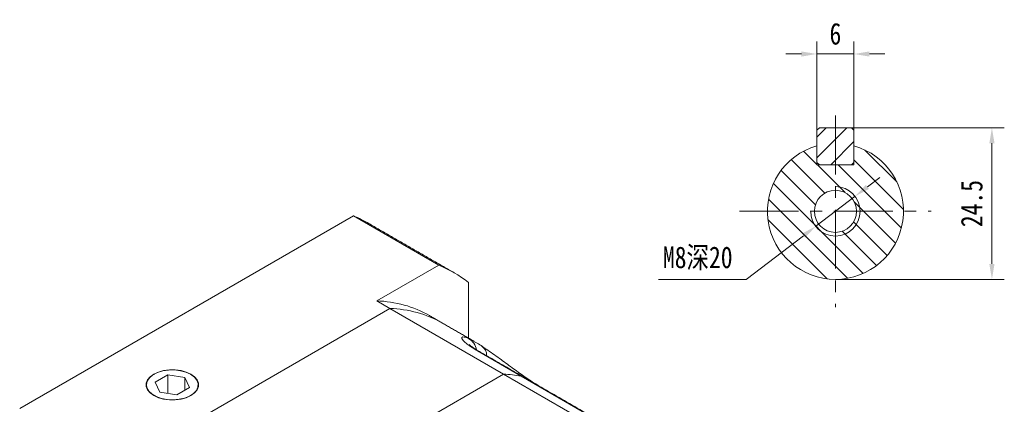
# Model space of a CAD drawing. Header units: millimetres. Extents: x -112 to 638, y -108 to 422.
# Tile 4 of 6: x 205 to 364, y 129 to 191. Entities that reach past the tile are written whole.
import ezdxf

# ---------------------------------------------------------------- set-up
doc = ezdxf.new("R2010")
doc.units = ezdxf.units.MM
doc.header["$LTSCALE"] = 1.5
doc.linetypes.add('CENTER', pattern=[10.16, 6.35, -1.27, 1.27, -1.27])
doc.layers.get('0').update_dxf_attribs({"lineweight": 18})
for name, color, linetype, lineweight in [('3中心线层', 1, 'CENTER', 18), ('5剖面线层', 2, 'Continuous', 18), ('7标注层', 4, 'Continuous', 18)]:
    doc.layers.add(name, color=color, linetype=linetype, lineweight=lineweight)
doc.styles.add('TH_GBDIM', font='txt', dxfattribs={"width": 0.8})
doc.dimstyles.new('TH_GBDIM', dxfattribs={"dimtxt": 3.5, "dimasz": 2.5, "dimexe": 2, "dimexo": 0, "dimgap": 1.5, "dimtad": 1, "dimdec": 1, "dimdsep": 46, "dimtxsty": 'TH_GBDIM', "dimcen": 2.5, "dimdle": 5, "dimclrd": 4, "dimclre": 4, "dimclrt": 3, "dimadec": 0, "dimazin": 2, "dimtfac": 0.714286, "dimtdec": 1, "dimtmove": 0, "dimatfit": 3, "dimfxl": 0, "dimtolj": 1, "dimarcsym": 0})

# ---------------------------------------------------------------- blocks, each defined once
blk = doc.blocks.new('*X18')
at = {"layer": '7标注层'}
for points in [[(331.42, 186.12), (331.42, 185.29), (333.92, 185.71)], [(342.42, 186.12), (342.42, 185.29), (339.92, 185.71)]]:
    blk.add_hatch(color=4, dxfattribs=at).paths.add_polyline_path(points, flags=0)
at = {"layer": '7标注层', "color": 4}
for p, q in [((333.92, 173.37), (333.92, 187.71)), ((339.92, 173.37), (339.92, 187.71)), ((331.42, 185.71), (328.92, 185.71)), ((333.92, 185.71), (339.92, 185.71)), ((342.42, 185.71), (344.92, 185.71))]:
    blk.add_line(p, q, dxfattribs=at)
at = {"layer": '7标注层', "color": 3, "insert": (336.92, 188.96), "char_height": 3.5, "width": 3.1733, "attachment_point": 5, "style": 'TH_GBDIM'}
blk.add_mtext('6', dxfattribs=at)
blk = doc.blocks.new('*X19')
at = {"layer": '7标注层'}
for points in [[(361.81, 171.27), (362.65, 171.27), (362.23, 173.77)], [(361.81, 151.77), (362.65, 151.77), (362.23, 149.27)]]:
    blk.add_hatch(color=4, dxfattribs=at).paths.add_polyline_path(points, flags=0)
at = {"layer": '7标注层', "color": 4}
for p, q in [((339.52, 173.77), (364.23, 173.77)), ((362.23, 171.27), (362.23, 151.77)), ((336.92, 149.27), (364.23, 149.27))]:
    blk.add_line(p, q, dxfattribs=at)
at = {"layer": '7标注层', "color": 3, "insert": (358.98, 161.52), "char_height": 3.5, "width": 15.0267, "attachment_point": 5, "rotation": 90, "style": 'TH_GBDIM'}
blk.add_mtext('24.5', dxfattribs=at)
blk = doc.blocks.new('*X24')
at = {"layer": '7标注层'}
for points in [[(341.84, 164.55), (342.34, 163.89), (340.1, 162.7)], [(331.5, 156.66), (332.01, 156), (333.74, 157.85)]]:
    blk.add_hatch(color=4, dxfattribs=at).paths.add_polyline_path(points, flags=0)
at = {"layer": '7标注层', "color": 4}
for p, q in [((342.09, 164.22), (344.08, 165.73)), ((340.1, 162.7), (333.74, 157.85)), ((322.51, 149.27), (331.75, 156.33)), ((308.3, 149.27), (322.51, 149.27))]:
    blk.add_line(p, q, dxfattribs=at)
at = {"layer": '7标注层', "color": 3, "insert": (314.66, 152.66), "char_height": 3.5, "width": 23.3956, "attachment_point": 5, "style": 'TH_GBDIM'}
blk.add_mtext('M8深20', dxfattribs=at)

msp = doc.modelspace()

# ---------------------------------------------------------------- hatches: boundary and pattern name
at = {"layer": '5剖面线层'}
h = msp.add_hatch(dxfattribs=at)
h.set_pattern_fill('ANSI31', color=256, style=0, pattern_type=0)
h.set_pattern_definition([(45, (0, 0), (-1.683798, 1.683798), [])])
h.paths.add_polyline_path([(336.92172, 173.77344), (334.32172, 173.77344), (333.92172, 173.37344), (333.92172, 168.17344), (334.32172, 167.77344), (336.92172, 167.77344)], flags=0)
h.paths.add_polyline_path([(339.92172, 173.37344), (339.52172, 173.77344), (336.92172, 173.77344), (336.92172, 167.77344), (339.52172, 167.77344), (339.92172, 168.17344), (339.92172, 170.85644)], flags=0)
h = msp.add_hatch(dxfattribs=at)
h.set_pattern_fill('ANSI31', color=256, style=0, pattern_type=0)
h.set_pattern_definition([(135, (0, 0), (-1.683798, -1.683798), [])])
edge = h.paths.add_edge_path(flags=0)
edge.add_line((340.92172, 160.27344), (347.92172, 160.27344))
edge.add_arc((336.92172, 160.27344), 11, 359.9999972, 434.1733827)
edge.add_line((339.92172, 170.85644), (339.92172, 167.77344))
edge.add_line((339.92172, 167.77344), (336.92172, 167.77344))
edge.add_line((336.92172, 167.77344), (336.92172, 164.27344))
edge.add_arc((336.92172, 160.27344), 4, 0, 89.9999997, ccw=False)
edge = h.paths.add_edge_path(flags=0)
edge.add_line((336.92172, 163.67344), (336.92172, 167.77344))
edge.add_line((336.92172, 167.77344), (333.92172, 167.77344))
edge.add_line((333.92172, 167.77344), (333.92172, 170.85644))
edge.add_arc((336.92172, 160.27344), 11, 105.8266173, 180.0000028)
edge.add_line((325.92172, 160.27344), (333.52172, 160.27344))
edge.add_arc((336.92172, 160.27344), 3.4, 90.0000003, 179.9999997, ccw=False)
edge = h.paths.add_edge_path(flags=0)
edge.add_line((332.92172, 160.27344), (325.92172, 160.27344))
edge.add_arc((336.92172, 160.27344), 11, 180.0000003, 269.9999997)
edge.add_line((336.92172, 149.27344), (336.92172, 156.27344))
edge.add_arc((336.92172, 160.27344), 4, 180, 269.9999997, ccw=False)
edge = h.paths.add_edge_path(flags=0)
edge.add_line((336.92172, 156.27344), (336.92172, 149.27344))
edge.add_arc((336.92172, 160.27344), 11, 270.0000003, 360)
edge.add_line((347.92172, 160.27344), (340.92172, 160.27344))
edge.add_arc((336.92172, 160.27344), 4, 270.0000003, 359.9999997, ccw=False)
edge = h.paths.add_edge_path(flags=0)
edge.add_line((340.92172, 160.27344), (340.32172, 160.27344))
edge.add_arc((336.92172, 160.27344), 3.4, 270.0000003, 359.9999997, ccw=False)
edge.add_line((336.92172, 156.87344), (336.92172, 156.27344))
edge.add_arc((336.92172, 160.27344), 4, 270.0000003, 360)
edge = h.paths.add_edge_path(flags=0)
edge.add_line((336.92172, 164.27344), (336.92172, 163.67344))
edge.add_arc((336.92172, 160.27344), 3.4, 0, 89.9999997, ccw=False)
edge.add_line((340.32172, 160.27344), (340.92172, 160.27344))
edge.add_arc((336.92172, 160.27344), 4, 0.0000003, 89.9999997)
edge = h.paths.add_edge_path(flags=0)
edge.add_line((336.92172, 156.27344), (336.92172, 156.87344))
edge.add_arc((336.92172, 160.27344), 3.4, 180, 269.9999997, ccw=False)
edge.add_line((333.52172, 160.27344), (332.92172, 160.27344))
edge.add_arc((336.92172, 160.27344), 4, 180.0000003, 269.9999997)

# ---------------------------------------------------------------- linework, layer by layer
at = {"color": 7, "linetype": 'Continuous', "lineweight": 15}
for p, q in [((333.92172, 173.37344), (334.32172, 173.77344)), ((334.32172, 173.77344), (339.52172, 173.77344)), ((339.52172, 173.77344), (339.92172, 173.37344)), ((333.92172, 173.37344), (333.92172, 168.17344)), ((339.92172, 168.17344), (339.92172, 173.37344)), ((333.92172, 167.77344), (333.92172, 170.85644)), ((339.92172, 170.85644), (339.92172, 167.77344)), ((334.32172, 167.77344), (333.92172, 168.17344)), ((333.92172, 167.77344), (339.92172, 167.77344)), ((334.32172, 167.77344), (339.52172, 167.77344)), ((339.92172, 168.17344), (339.52172, 167.77344)), ((258.97444, 159.52333), (205.01149, 128.37118)), ((258.97444, 159.52333), (272.76303, 151.56335)), ((262.75211, 145.78417), (272.76303, 151.56335)), ((277.60136, 148.76933), (277.60136, 139.76189)), ((264.87343, 144.55956), (262.75211, 145.78417)), ((264.87343, 144.55956), (230.93231, 124.96577)), ((264.87343, 144.55956), (230.93231, 124.96577)), ((264.87343, 144.55956), (283.25821, 133.94625)), ((286.08844, 133.64051), (279.01737, 137.72255)), ((228.94772, 133.82109), (226.90648, 132.64271)), ((231.73611, 133.38977), (228.94772, 133.82109)), ((228.94772, 130.83283), (228.94772, 133.82109)), ((283.25821, 133.94625), (249.31708, 114.35246)), ((249.31708, 114.35246), (283.25821, 133.94625)), ((311.89603, 117.41399), (283.25821, 133.94625)), ((226.90648, 132.64271), (227.65363, 131.033)), ((232.48326, 131.78007), (231.73611, 133.38977)), ((231.73611, 131.34875), (231.73611, 133.38977)), ((313.04634, 118.07805), (286.08844, 133.64051)), ((227.65363, 131.033), (230.44202, 130.60169)), ((230.44202, 130.60169), (232.48326, 131.78007))]:
    msp.add_line(p, q, dxfattribs=at)
for points in [[(279.01737, 137.72255), (279.22721, 137.6621), (279.3525, 137.60096)], [(232.70007, 130.47652), (233.29345, 130.90606), (233.70638, 131.40106), (233.91815, 131.93668), (233.91815, 132.48609), (233.70637, 133.02172), (233.29345, 133.51671), (232.70008, 133.94625), (231.95601, 134.2888), (231.09856, 134.52718), (230.17072, 134.64943), (229.21902, 134.64943), (228.29119, 134.52718), (227.43373, 134.2888), (226.68967, 133.94625), (226.09629, 133.51671), (225.68337, 133.02172), (225.47159, 132.48609), (225.47159, 131.93669), (225.68337, 131.40106), (226.09629, 130.90606), (226.68967, 130.47652), (227.43374, 130.13397), (228.29118, 129.8956), (229.21902, 129.77334), (230.17072, 129.77334), (231.09856, 129.8956), (231.95601, 130.13397), (232.70007, 130.47652)], [(230.7788, 129.87609), (231.6825, 130.08334), (232.47903, 130.40532), (233.12548, 130.82466), (233.58698, 131.31876), (233.83865, 131.86099), (233.86693, 132.4221), (233.6703, 132.97186), (233.25935, 133.48061), (232.65623, 133.92095), (231.89347, 134.26912), (231.01218, 134.50635), (230.05988, 134.61987), (229.0879, 134.60354), (228.14863, 134.45825), (227.29273, 134.19184), (226.56633, 133.81865), (226.00859, 133.35882), (225.64957, 132.83713), (225.50864, 132.2817), (225.59339, 131.72249), (225.89925, 131.18963), (226.40974, 130.71186), (227.09732, 130.31492), (227.92494, 130.02022), (228.84798, 129.84365), (229.81668, 129.79473), (230.7788, 129.87609)], [(286.42356, 133.51892), (286.29828, 133.58006), (286.08844, 133.64051)], [(286.08844, 133.64051), (286.29828, 133.58006), (286.42356, 133.51892)]]:
    msp.add_lwpolyline(points, dxfattribs=at)
msp.add_circle((336.92172, 160.27344), 3.4, dxfattribs=at)
for centre, radius, start, end in [((336.92172, 160.27344), 11, 105.8266201, 74.1733799), ((251.60093, 141.16113), 19.78735, 60.0134856, 68.1216128), ((265.40691, 133.23872), 19.74599, 51.861437, 68.1278383), ((262.2808, 127.58077), 18.2095, 60.3846554, 88.5168722), ((264.40212, 126.35616), 18.2095, 60.3846554, 88.5168722), ((264.37408, 126.25539), 18.31099, 60.4642065, 88.4373211), ((276.20228, 137.32939), 2.76008, 11.4719421, 60.0340788), ((278.81386, 137.05314), 1.6966, 356.0025562, 56.4244857), ((282.50649, 113.73547), 20.22475, 79.7986968, 87.8699253), ((282.50649, 113.73547), 20.22475, 79.7986968, 87.8699253)]:
    msp.add_arc(centre, radius, start, end, dxfattribs=at)
at = {"color": 4}
msp.add_arc((336.92172, 160.27344), 4, 180, 90, dxfattribs=at)
at = {"color": 7, "linetype": 'Continuous', "lineweight": 15}
for points in [[(275.27915, 150.33982), (261.49057, 158.2998)], [(273.4008, 142.18682), (271.27948, 143.41143)], [(278.52966, 139.22599), (273.4008, 142.18682)], [(286.42356, 133.51892), (279.3525, 137.60096)], [(280.04535, 138.27186), (279.83619, 138.40899)], [(226.73303, 133.92067), (226.68918, 133.89535)], [(232.70056, 133.89535), (232.65671, 133.92067)], [(313.10859, 118.11398), (286.42356, 133.51892)]]:
    msp.add_open_spline(points, degree=1, dxfattribs=at)
for points, knots in [([(279.01737, 137.72255), (278.62175, 137.96113), (277.88617, 138.40472), (277.1578, 138.95951), (276.69504, 139.39645), (276.48382, 139.7172), (276.48936, 139.95103), (276.81448, 140.00996), (277.32524, 139.81707), (277.5809, 139.72051)], [0, 0, 0, 0, 0.631773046, 1.174651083, 1.718066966, 2.268531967, 2.819563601, 3.676460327, 4.535223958, 4.535223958, 4.535223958, 4.535223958]), ([(277.5809, 139.72051), (277.75205, 139.64193), (278.01846, 139.51961), (278.39308, 139.29997), (278.52703, 139.22143)], [0, 0, 0, 0, 0.687646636, 1.070336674, 1.070336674, 1.070336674, 1.070336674]), ([(279.36486, 137.59807), (279.2836, 137.64378), (278.95238, 137.83014), (278.50235, 138.11831), (278.04697, 138.43591), (277.79298, 138.63852), (277.68677, 138.74249), (277.70061, 138.72692), (277.70336, 138.72383)], [0, 0, 0, 0, 0.160044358, 0.652372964, 1.125688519, 1.595026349, 1.941960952, 2.028119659, 2.028119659, 2.028119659, 2.028119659]), ([(279.83001, 138.41921), (279.53743, 138.60871), (279.08747, 138.90015), (278.70273, 139.12038), (278.56816, 139.19741)], [0, 0, 0, 0, 0.964152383, 1.482782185, 1.482782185, 1.482782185, 1.482782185]), ([(288.97746, 132.04459), (288.74579, 132.18263), (288.26371, 132.46987), (287.43778, 133.00594), (286.54132, 133.61734), (285.59037, 134.29188), (284.60803, 135.00694), (283.59555, 135.75318), (282.56083, 136.51511), (281.50857, 137.27369), (280.66227, 137.87098), (280.18521, 138.18098), (280.04535, 138.27186)], [0, 0, 0, 0, 0.910906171, 1.895480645, 2.936428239, 4.00063654, 5.123774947, 6.29753865, 7.548127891, 8.876703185, 10.301556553, 10.892510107, 10.892510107, 10.892510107, 10.892510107])]:
    msp.add_open_spline(points, degree=3, knots=knots, dxfattribs=at)
at = {"layer": '3中心线层'}
for p, q in [((336.92172, 175.77344), (336.92172, 144.77344)), ((321.42172, 160.27344), (352.42172, 160.27344))]:
    msp.add_line(p, q, dxfattribs=at)

# ---------------------------------------------------------------- dimensions: what is measured, and where the dimension line sits
at = {"layer": '7标注层'}
dim = msp.add_linear_dim(base=(339.92172, 185.7065), p1=(333.92172, 173.37344), p2=(339.92172, 173.37344), dimstyle='TH_GBDIM', override={"dimdec": 4, "dimsah": 1, "dimtzin": 0}, dxfattribs=at)
dim.commit()
dim.dimension.update_dxf_attribs({"geometry": '*X18', "text_midpoint": (336.92172, 185.7065), "dimtype": 160})
dim = msp.add_linear_dim(base=(362.23135, 149.27344), p1=(339.52172, 173.77344), p2=(336.92172, 149.27344), angle=90, dimstyle='TH_GBDIM', override={"dimdec": 4, "dimsah": 1, "dimtzin": 0}, dxfattribs=at)
dim.commit()
dim.dimension.update_dxf_attribs({"geometry": '*X19', "text_midpoint": (358.98135, 161.52344)})
dim = msp.add_diameter_dim_2p(p1=(340.10141, 162.70028), p2=(333.74203, 157.84659), text='M8深20', dimstyle='TH_GBDIM', override={"dimtoh": 1, "dimdec": 0, "dimpost": '%%C<>', "dimsah": 1, "dimtzin": 0}, dxfattribs=at)
dim.commit()
dim.dimension.update_dxf_attribs({"geometry": '*X24', "text_midpoint": (322.50937, 149.27344), "dimtype": 163})

doc.saveas('drawing.dxf')
